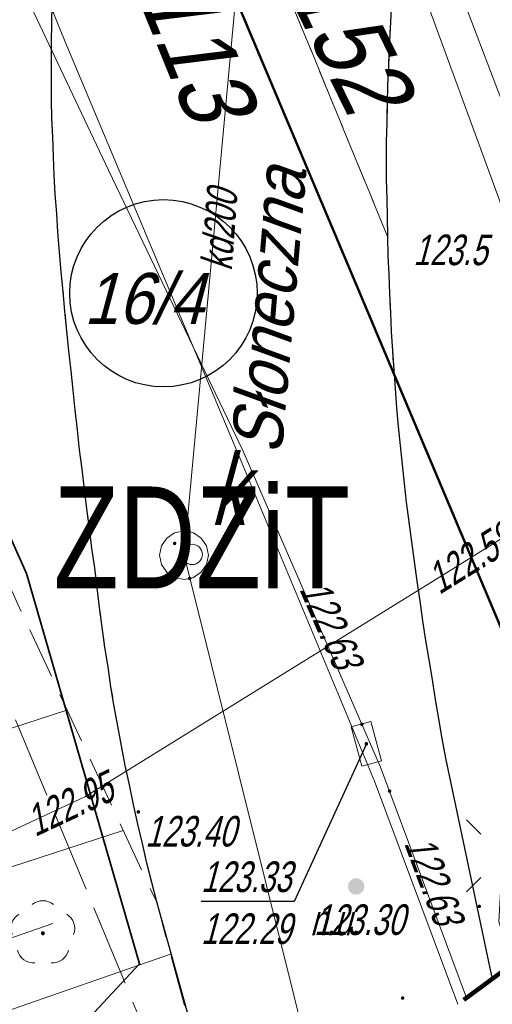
# Model space of a CAD drawing. Extents: x 7463256 to 7464485, y 5957341 to 5958260.
# Tile 61 of 256: x 7463669 to 7463680, y 5957431 to 5957455. Entities that reach past the tile are written whole.
import ezdxf
from ezdxf.enums import TextEntityAlignment as Align

# ---------------------------------------------------------------- set-up
doc = ezdxf.new("R2010")
doc.units = 0
doc.header["$MEASUREMENT"] = 0
for name, pattern in [('1.5_0.5', [2, 1.5, -0.5]), ('218-500', [1, 0.5, -0.5]), ('4', [1.8, 1.2, -0.6]), ('l219_500', [0]), ('mz1.25_0.5', [1.75, 1.25, -0.5]), ('mz2.0_0.5', [2.5, 2, -0.5])]:
    doc.linetypes.add(name, pattern=pattern)
doc.layers.get('0').update_dxf_attribs({"color": 2, "linetype": 'CONTINUOUS', "lineweight": 5})
for name, color, linetype in [('000 Inne (niezydentyfikowane)', 7, 'CONTINUOUS'), ('208-Numer lub nazwa obrębu', 7, 'CONTINUOUS'), ('218-Granica użytku', 7, 'CONTINUOUS'), ('219-Linia granicy', 7, 'CONTINUOUS'), ('994-Nazwa ulicy', 7, 'CONTINUOUS'), ('@dzialki', 6, 'CONTINUOUS'), ('drzewo liściaste (punkt)', 7, 'CONTINUOUS'), ('jezdnia (powierzchnia)', 7, 'CONTINUOUS'), ('komora podziemna - przewód kanalizacyjny (powierzchnia)', 7, 'CONTINUOUS'), ('komora podziemna - przewód kanalizacyjny (powierzchnia)-Atr17', 7, 'CONTINUOUS'), ('krawężnik (linia)', 7, 'CONTINUOUS'), ('latarnia na słupie lub maszcie (punkt)', 7, 'CONTINUOUS'), ('niezidentyfikowane urządzenie techniczne - siec kanalizacyjna (punkt)', 7, 'CONTINUOUS'), ('niezidentyfikowane urządzenie techniczne - siec kanalizacyjna (punkt)-Atr17', 7, 'CONTINUOUS'), ('Obszar opracowania', 7, 'CONTINUOUS'), ('przewód elektroenergetyczny (linia)', 7, 'CONTINUOUS'), ('przewód gazowy (linia)', 7, 'CONTINUOUS'), ('przewód kanalizacyjny (linia)', 7, 'CONTINUOUS'), ('przewód kanalizacyjny (linia)-Atr1', 7, 'CONTINUOUS'), ('przewód telekomunikacyjny (linia)', 7, 'CONTINUOUS'), ('przewód telekomunikacyjny - projektowany lub w budowie (linia) - ob. projektowany', 7, 'CONTINUOUS'), ('przewód wodociągowy (linia)', 7, 'CONTINUOUS'), ('punkt o określonej wysokości (sieć gazowa)-Atr2', 7, 'CONTINUOUS'), ('punkt o określonej wysokości (sieć kanalizacyjna)', 7, 'CONTINUOUS'), ('punkt o określonej wysokości (sieć telekomunikacyjna)', 7, 'CONTINUOUS'), ('punkt o określonej wysokości (sieć telekomunikacyjna)-Atr2', 7, 'CONTINUOUS'), ('punkt o określonej wysokości (sieć telekomunikacyjna)-Atr3', 7, 'CONTINUOUS'), ('punkt wysokościowy naturalny-Atr2', 7, 'CONTINUOUS'), ('punkt wysokościowy sztuczny', 7, 'CONTINUOUS'), ('punkt wysokościowy sztuczny-Atr2', 7, 'CONTINUOUS'), ('rura ochronna - przewód elektroenergetyczny (linia)', 7, 'CONTINUOUS'), ('skarpa nieumocniona (powierzchnia)', 7, 'CONTINUOUS'), ('studzienka prostokątna - przewód telekomunikacyjny (punkt)', 7, 'CONTINUOUS'), ('właz okrągły - siec kanalizacyjna (punkt)', 7, 'CONTINUOUS')]:
    doc.layers.add(name, color=color, linetype=linetype)
doc.layers.add('@Właściciele', color=6, linetype='CONTINUOUS', lineweight=20, plot=False)
doc.styles.get("Standard").update_dxf_attribs({"font": 'txt', "width": 0.75})

# ---------------------------------------------------------------- blocks, each defined once
blk = doc.blocks.new('OP021')
at = {"linetype": 'Continuous', "lineweight": 13}
h = blk.add_hatch(color=0, dxfattribs=at)
edge = h.paths.add_edge_path()
edge.add_arc((0, 0), 0.05, 0, 360)
at = {"color": 0, "linetype": 'Continuous', "lineweight": 13}
for centre, start, end in [((0, 0.4), 49.272, 130.728), ((-0.38, 0.124), 121.308, 202.548), ((0.38, 0.124), 337.452, 58.692), ((-0.235, -0.324), 193.221, 274.871), ((0.235, -0.324), 265.129, 346.779)]:
    blk.add_arc(centre, 0.4, start, end, dxfattribs=at)
blk = doc.blocks.new('PW02')
at = {"linetype": 'Continuous', "lineweight": 13}
h = blk.add_hatch(color=0, dxfattribs=at)
edge = h.paths.add_edge_path()
edge.add_arc((0, 0), 0.045, 0, 360)
blk = doc.blocks.new('PW01')
at = {"linetype": 'Continuous', "lineweight": 13}
h = blk.add_hatch(color=0, dxfattribs=at)
edge = h.paths.add_edge_path()
edge.add_arc((0, 0), 0.045, 0, 360)
blk = doc.blocks.new('US22')
at = {"color": 0, "linetype": 'Continuous', "lineweight": 13}
blk.add_circle((0, 0), 0.25, dxfattribs=at)
blk = doc.blocks.new('US30')
at = {"linetype": 'Continuous', "lineweight": 0}
h = blk.add_hatch(color=0, dxfattribs=at)
edge = h.paths.add_edge_path()
edge.add_arc((0, 0), 0.2, 0, 360)
blk = doc.blocks.new('US15B')
at = {"color": 0, "linetype": 'Continuous', "lineweight": 0}
blk.add_lwpolyline([(-0.5, -0.25), (0.5, -0.25), (0.5, 0.25), (-0.5, 0.25)], close=True, dxfattribs=at)
blk = doc.blocks.new('SM011')
at = {"color": 0, "linetype": 'Continuous', "lineweight": 13}
for p, q in [((-0.53, 0.531), (-0.883, 0.884)), ((0.531, 0.531), (0.884, 0.884)), ((-0.53, -0.53), (-0.883, -0.883)), ((0.531, -0.53), (0.884, -0.883))]:
    blk.add_line(p, q, dxfattribs=at)

msp = doc.modelspace()

# ---------------------------------------------------------------- linework, layer by layer
at = {"layer": '000 Inne (niezydentyfikowane)', "color": 7, "linetype": 'Continuous', "lineweight": 13}
for p, q in [((7463665.72, 5957436.34), (7463670.01, 5957437.74)), ((7463666.72, 5957433.26), (7463671.39, 5957434.78)), ((7463667.25, 5957431.66), (7463669.66, 5957432.5)), ((7463667.8, 5957430.09), (7463672.55, 5957431.75))]:
    msp.add_line(p, q, dxfattribs=at)
at = {"layer": '218-Granica użytku', "color": 3, "linetype": '218-500', "lineweight": 18, "flags": 128}
msp.add_lwpolyline([(7463673.59, 5957456.54), (7463683.18, 5957433.75)], dxfattribs=at)
at = {"layer": '219-Linia granicy', "color": 3, "linetype": 'l219_500', "lineweight": 50, "flags": 128}
msp.add_lwpolyline([(7463683.18, 5957433.75), (7463673.59, 5957456.54)], dxfattribs=at)
at = {"layer": '@dzialki', "lineweight": 30}
msp.add_circle((7463672.376, 5957447.97), 2.298, dxfattribs=at)
at = {"layer": 'jezdnia (powierzchnia)', "color": 7, "linetype": '1.5_0.5', "lineweight": 18, "flags": 128}
msp.add_lwpolyline([(7464435.78, 5957969.39), (7464432.43, 5957972.86), (7464429.42, 5957974.41), (7464426.04, 5957975.11), (7464423.57, 5957975.29), (7464415.47, 5957975.65), (7464371.24, 5957977.61), (7464365.3, 5957977.72), (7464358.84, 5957977.54), (7464346.65, 5957976.28), (7464334.12, 5957974.86), (7464314.08, 5957972.37), (7464311.27, 5957971.79), (7464308.65, 5957970.79), (7464306.54, 5957969.49), (7464304.63, 5957967.74), (7464302.38, 5957964.84), (7464301.74, 5957963.57), (7464301.19, 5957962.16), (7464300.69, 5957960.13), (7464300.42, 5957957.35), (7464300.44, 5957956.63), (7464301.34, 5957947.07), (7464297.39, 5957932.65), (7464296.35, 5957938.67), (7464295.41, 5957944.67), (7464295.17, 5957946.64), (7464294.07, 5957955.56), (7464293.61, 5957956.95), (7464292.71, 5957958.8), (7464291.04, 5957961.16), (7464288.7, 5957963.43), (7464286.48, 5957964.87), (7464282.67, 5957966.24), (7464279.68, 5957966.6), (7464275.55, 5957966.1), (7464272.53, 5957965.24), (7464268.15, 5957963.7), (7464261.6, 5957961.09), (7464256.13, 5957958.63), (7464254.19, 5957957.73), (7464203.13, 5957927.95), (7464201.44, 5957926.95), (7464180.61, 5957914.62), (7464165.37, 5957905.54), (7464161.93, 5957903.53), (7464100.25, 5957867.28), (7464064.71, 5957846.22), (7464055.2, 5957840.55), (7464053.84, 5957839.49), (7464052.69, 5957837.84), (7464051.91, 5957836.3), (7464051.31, 5957834.34), (7464051.05, 5957832.31), (7464051.31, 5957830.32), (7464051.63, 5957829.49), (7464053.32, 5957826.48), (7464047.06, 5957824.65), (7464046.37, 5957825.86), (7464044.81, 5957827.52), (7464043.6, 5957828.27), (7464042.09, 5957829.03), (7464040.11, 5957829.49), (7464038.12, 5957829.49), (7464036.05, 5957829.05), (7464034.47, 5957828.33), (7463990.77, 5957802.57), (7463984.67, 5957799.1), (7463963.97, 5957788.11), (7463953.9, 5957782.45), (7463916.77, 5957760.61), (7463915.43, 5957759.41), (7463915.19, 5957759.06), (7463914.98, 5957758.7), (7463914.81, 5957758.32), (7463914.66, 5957757.92), (7463914.55, 5957757.51), (7463914.48, 5957757.1), (7463914.44, 5957756.68), (7463914.43, 5957756.26), (7463914.83, 5957754.63), (7463915.69, 5957753.07), (7463915.97, 5957752.41), (7463916.13, 5957752.13), (7463917.59, 5957749.55), (7463915.13, 5957748.12), (7463913.12, 5957750.74), (7463911.87, 5957752.81), (7463910.63, 5957754.01), (7463910.25, 5957754.23), (7463909.85, 5957754.42), (7463909.44, 5957754.57), (7463909.02, 5957754.68), (7463908.58, 5957754.76), (7463908.15, 5957754.79), (7463907.71, 5957754.78), (7463907.27, 5957754.73), (7463905.57, 5957754.08), (7463866.26, 5957731.41), (7463858.61, 5957727.02), (7463857.72, 5957725.98), (7463855.16, 5957717.14), (7463854.76, 5957719.2), (7463853.89, 5957720.78), (7463852.79, 5957721.69), (7463851.14, 5957722.42), (7463850.42, 5957722.32), (7463846.1, 5957719.79), (7463840.56, 5957716.65), (7463836.11, 5957713.89), (7463831.61, 5957710.47), (7463828.31, 5957707.66), (7463822.22, 5957701.89), (7463817.3, 5957696.82), (7463812.7, 5957691.61), (7463812.45, 5957691.34), (7463806.98, 5957684.37), (7463803.64, 5957679.75), (7463801.45, 5957676.28), (7463793.55, 5957663.48), (7463792.86, 5957661.7), (7463792.97, 5957659.75), (7463793.77, 5957657.97), (7463795.13, 5957656.54), (7463794.29, 5957652.43), (7463792.69, 5957652.63), (7463790.95, 5957652.54), (7463789.5, 5957652.32), (7463787.98, 5957651.93), (7463786.22, 5957650.98), (7463785.18, 5957649.81), (7463783.63, 5957647.28), (7463741.4, 5957578.12), (7463740.09, 5957575.93), (7463739.68, 5957574.67), (7463739.8, 5957572.76), (7463740.25, 5957571.39), (7463740.85, 5957570.49), (7463741.87, 5957569.43), (7463743.26, 5957568.37), (7463741.42, 5957565.08), (7463740.12, 5957565.67), (7463738.77, 5957566.02), (7463737.29, 5957566.06), (7463735.98, 5957565.85), (7463734.34, 5957565.14), (7463733.02, 5957564.22), (7463732.29, 5957563.18), (7463701.08, 5957512.16), (7463700.31, 5957510.77), (7463700.32, 5957510.77), (7463696.94, 5957505.36), (7463687.39, 5957489.52), (7463687.14, 5957489.11), (7463686.89, 5957488.7), (7463686.65, 5957488.29), (7463686.42, 5957487.87), (7463686.19, 5957487.45), (7463685.97, 5957487.02), (7463685.76, 5957486.59), (7463685.55, 5957486.16), (7463685.35, 5957485.73), (7463685.15, 5957485.29), (7463684.96, 5957484.85), (7463684.77, 5957484.4), (7463684.58, 5957483.96), (7463684.39, 5957483.51), (7463684.21, 5957483.06), (7463684.03, 5957482.61), (7463683.85, 5957482.17), (7463683.67, 5957481.72), (7463683.5, 5957481.27), (7463683.32, 5957480.81), (7463683.15, 5957480.36), (7463682.98, 5957479.91), (7463682.81, 5957479.45), (7463682.65, 5957479), (7463682.49, 5957478.54), (7463682.32, 5957478.08), (7463682.17, 5957477.62), (7463682.01, 5957477.15), (7463681.86, 5957476.69), (7463681.71, 5957476.22), (7463681.56, 5957475.76), (7463681.41, 5957475.29), (7463681.27, 5957474.82), (7463681.13, 5957474.35), (7463681, 5957473.88), (7463680.87, 5957473.41), (7463680.74, 5957472.94), (7463680.61, 5957472.47), (7463680.48, 5957471.99), (7463680.36, 5957471.52), (7463680.25, 5957471.05), (7463680.13, 5957470.57), (7463680.02, 5957470.09), (7463679.91, 5957469.61), (7463679.81, 5957469.12), (7463679.71, 5957468.64), (7463679.61, 5957468.16), (7463679.52, 5957467.67), (7463679.42, 5957467.19), (7463679.33, 5957466.7), (7463679.25, 5957466.22), (7463679.16, 5957465.73), (7463679.08, 5957465.25), (7463679, 5957464.76), (7463678.93, 5957464.27), (7463678.85, 5957463.78), (7463678.78, 5957463.28), (7463678.72, 5957462.79), (7463678.65, 5957462.3), (7463678.59, 5957461.81), (7463678.53, 5957461.31), (7463678.47, 5957460.82), (7463678.42, 5957460.33), (7463678.36, 5957459.83), (7463678.31, 5957459.34), (7463678.26, 5957458.84), (7463678.22, 5957458.35), (7463678.17, 5957457.85), (7463678.13, 5957457.36), (7463678.09, 5957456.86), (7463678.05, 5957456.37), (7463678.02, 5957455.87), (7463677.99, 5957455.41), (7463677.96, 5957454.94), (7463677.93, 5957454.48), (7463677.91, 5957454.01), (7463677.89, 5957453.55), (7463677.87, 5957453.08), (7463677.86, 5957452.62), (7463677.85, 5957452.15), (7463677.84, 5957451.69), (7463677.84, 5957451.22), (7463677.84, 5957450.76), (7463677.85, 5957450.29), (7463677.86, 5957449.83), (7463677.87, 5957449.36), (7463670.59, 5957467.12), (7463670.68, 5957467.58), (7463670.78, 5957468.04), (7463670.89, 5957468.5), (7463670.99, 5957468.96), (7463671.11, 5957469.42), (7463671.22, 5957469.87), (7463671.34, 5957470.33), (7463671.46, 5957470.78), (7463671.59, 5957471.24), (7463671.72, 5957471.69), (7463671.86, 5957472.14), (7463672, 5957472.59), (7463672.14, 5957473.04), (7463673.46, 5957477.28), (7463673.58, 5957477.76), (7463673.68, 5957478.24), (7463673.77, 5957478.73), (7463673.84, 5957479.22), (7463673.89, 5957479.71), (7463673.93, 5957480.2), (7463673.95, 5957480.7), (7463673.95, 5957481.19), (7463673.93, 5957481.63), (7463673.91, 5957482.08), (7463673.86, 5957482.52), (7463673.81, 5957482.96), (7463673.74, 5957483.4), (7463673.66, 5957483.84), (7463673.57, 5957484.28), (7463673.47, 5957484.71), (7463673.35, 5957485.14), (7463673.2, 5957485.61), (7463673.02, 5957486.08), (7463672.82, 5957486.54), (7463672.6, 5957486.99), (7463672.36, 5957487.42), (7463672.1, 5957487.85), (7463671.82, 5957488.26), (7463671.52, 5957488.66), (7463671.25, 5957489.02), (7463670.95, 5957489.36), (7463670.64, 5957489.68), (7463670.3, 5957489.97), (7463669.95, 5957490.25), (7463669.57, 5957490.5), (7463669.19, 5957490.73), (7463668.78, 5957490.93), (7463668.37, 5957491.1), (7463667.96, 5957491.31), (7463667.54, 5957491.51), (7463667.12, 5957491.7), (7463666.7, 5957491.89), (7463666.27, 5957492.06), (7463665.84, 5957492.23), (7463665.41, 5957492.38), (7463664.97, 5957492.53), (7463642.84, 5957508.24), (7463669.89, 5957497.69), (7463670.31, 5957497.52), (7463670.74, 5957497.36), (7463671.18, 5957497.22), (7463671.62, 5957497.11), (7463672.07, 5957497.01), (7463672.52, 5957496.93), (7463672.97, 5957496.87), (7463673.43, 5957496.83), (7463673.89, 5957496.8), (7463674.34, 5957496.8), (7463674.8, 5957496.82), (7463675.3, 5957496.85), (7463675.79, 5957496.9), (7463676.29, 5957496.96), (7463676.78, 5957497.02), (7463677.27, 5957497.1), (7463677.76, 5957497.19), (7463678.25, 5957497.29), (7463678.74, 5957497.4), (7463679.22, 5957497.52), (7463679.7, 5957497.65), (7463680.18, 5957497.79), (7463680.66, 5957497.94), (7463681.12, 5957498.11), (7463681.59, 5957498.29), (7463682.05, 5957498.49), (7463682.49, 5957498.71), (7463682.94, 5957498.94), (7463683.37, 5957499.19), (7463683.81, 5957499.43), (7463684.24, 5957499.68), (7463684.65, 5957499.96), (7463685.06, 5957500.25), (7463685.45, 5957500.55), (7463685.83, 5957500.88), (7463686.2, 5957501.21), (7463686.55, 5957501.56), (7463686.89, 5957501.93), (7463688.47, 5957503.86), (7463689.58, 5957505.52), (7463695.05, 5957514.51), (7463697.35, 5957517.63), (7463699.52, 5957521.26), (7463701.68, 5957524.9), (7463703.98, 5957528.54), (7463706.45, 5957532.61), (7463709.76, 5957538.71), (7463712.45, 5957543.07), (7463719.87, 5957554.72), (7463722.1, 5957558.36), (7463724.25, 5957562.41), (7463732.9, 5957576.65), (7463767.27, 5957632.9), (7463796.54, 5957680.74), (7463799.31, 5957684.89), (7463802.28, 5957688.92), (7463805.13, 5957692.62), (7463808.07, 5957696.14), (7463812, 5957700.58), (7463813.05, 5957701.59), (7463815.17, 5957703.91), (7463818.63, 5957707.32), (7463821.81, 5957710.38), (7463824, 5957712.35), (7463825.06, 5957713.31), (7463827.47, 5957715.22), (7463831.55, 5957718.14), (7463834.51, 5957720.09), (7463871.58, 5957742.02), (7463872.84, 5957742.74), (7463873.73, 5957743.25), (7463884.95, 5957749.82), (7463947.94, 5957787.04), (7463958.13, 5957793.13), (7463978.66, 5957805.82), (7463992.86, 5957814.5), (7464021.02, 5957831.03), (7464036.35, 5957840.19), (7464045.52, 5957845.62), (7464072.76, 5957861.89), (7464098.08, 5957876.78), (7464143.2, 5957903.29), (7464143.83, 5957904.35), (7464144.42, 5957906.04), (7464144.87, 5957907.87), (7464144.93, 5957908.37), (7464145, 5957909.96), (7464144.74, 5957911.42), (7464152.37, 5957912.8), (7464152.74, 5957912.55), (7464154.03, 5957911.87), (7464155.59, 5957911.35), (7464156.76, 5957911.33), (7464160.57, 5957913.58), (7464192.28, 5957932.28), (7464213.7, 5957945.07), (7464214.43, 5957945.48), (7464238.65, 5957959.71), (7464249.15, 5957965.6), (7464251.26, 5957966.66), (7464253.69, 5957967.84), (7464257.35, 5957969.46), (7464261.98, 5957971.33), (7464263.31, 5957972), (7464273.13, 5957975.13), (7464277.92, 5957976.24), (7464280.42, 5957977.04), (7464282.71, 5957978.14), (7464285.69, 5957980.47), (7464287.52, 5957982.76), (7464288.9, 5957985.47), (7464289.81, 5957990.22), (7464289.57, 5957993.19), (7464288.87, 5958000.11), (7464295.35, 5958000.29), (7464295.83, 5957995.88), (7464296.53, 5957992.32), (7464297.86, 5957989.04), (7464299.36, 5957986.74), (7464301.71, 5957984.36), (7464305.3, 5957982.36), (7464307.82, 5957981.66), (7464311.17, 5957981.45), (7464364.74, 5957987.95), (7464391.32, 5957991.11), (7464398.1, 5957991.95), (7464414.27, 5957994.02), (7464414.84, 5957994.09), (7464425.44, 5957995.47), (7464427.97, 5957995.83), (7464434.5, 5957997.95), (7464434.9, 5957998.22), (7464435.3, 5957998.5), (7464435.68, 5957998.8), (7464436.05, 5957999.11), (7464436.4, 5957999.44), (7464436.74, 5957999.78), (7464437.07, 5958000.13), (7464437.39, 5958000.5), (7464437.69, 5958000.88), (7464437.97, 5958001.27), (7464438.24, 5958001.67), (7464438.49, 5958002.08), (7464438.73, 5958002.5), (7464438.95, 5958002.94), (7464439.15, 5958003.37), (7464439.33, 5958003.82), (7464439.5, 5958004.28), (7464439.65, 5958004.74), (7464439.78, 5958005.2), (7464439.89, 5958005.67), (7464439.98, 5958006.15), (7464440.05, 5958006.62), (7464440.11, 5958007.1), (7464440.14, 5958007.59), (7464440.16, 5958008.07), (7464437.87, 5957962.55), (7464436.62, 5957968.02)], close=True, dxfattribs=at)
msp.add_lwpolyline([(7463674.042, 5957426.423), (7463672.21, 5957433.03), (7463672.09, 5957433.51), (7463671.97, 5957433.98), (7463671.86, 5957434.46), (7463671.75, 5957434.94), (7463671.64, 5957435.42), (7463671.54, 5957435.9), (7463671.44, 5957436.38), (7463671.35, 5957436.86), (7463671.26, 5957437.34), (7463671.17, 5957437.83), (7463671.09, 5957438.31), (7463671.02, 5957438.8), (7463670.94, 5957439.28), (7463670.87, 5957439.77), (7463670.81, 5957440.26), (7463670.75, 5957440.74), (7463670.69, 5957441.23), (7463670.62, 5957441.71), (7463670.56, 5957442.2), (7463670.5, 5957442.68), (7463670.44, 5957443.16), (7463670.38, 5957443.65), (7463670.32, 5957444.13), (7463670.27, 5957444.62), (7463670.21, 5957445.1), (7463670.16, 5957445.59), (7463670.11, 5957446.07), (7463670.06, 5957446.56), (7463670.01, 5957447.04), (7463669.96, 5957447.53), (7463669.92, 5957448.01), (7463669.87, 5957448.5), (7463669.83, 5957448.98), (7463669.79, 5957449.47), (7463669.76, 5957449.93), (7463669.72, 5957450.4), (7463669.7, 5957450.87), (7463669.68, 5957451.33), (7463669.66, 5957451.8), (7463669.64, 5957452.26), (7463669.63, 5957452.73), (7463669.63, 5957453.19), (7463669.63, 5957453.66), (7463669.63, 5957454.13), (7463669.64, 5957454.59), (7463669.65, 5957455.06), (7463669.66, 5957455.52), (7463669.68, 5957455.99), (7463669.69, 5957456.45), (7463669.7, 5957456.92), (7463669.71, 5957457.38), (7463669.72, 5957457.84), (7463669.74, 5957458.3), (7463669.76, 5957458.77), (7463669.78, 5957459.23), (7463669.81, 5957459.69), (7463669.84, 5957460.15), (7463669.87, 5957460.62), (7463669.9, 5957461.08), (7463669.93, 5957461.54), (7463669.97, 5957462), (7463670, 5957462.47), (7463670.03, 5957462.94), (7463670.07, 5957463.4), (7463670.11, 5957463.87), (7463670.16, 5957464.34), (7463670.22, 5957464.8), (7463670.28, 5957465.27), (7463670.35, 5957465.73), (7463670.43, 5957466.2), (7463670.5, 5957466.66), (7463670.59, 5957467.12), (7463677.87, 5957449.36), (7463677.88, 5957448.89), (7463677.9, 5957448.43), (7463677.92, 5957447.96), (7463677.94, 5957447.49), (7463677.96, 5957447.03), (7463677.99, 5957446.56), (7463678.02, 5957446.09), (7463678.06, 5957445.63), (7463678.09, 5957445.16), (7463678.13, 5957444.7), (7463678.18, 5957444.23), (7463678.23, 5957443.77), (7463678.28, 5957443.3), (7463678.33, 5957442.84), (7463678.39, 5957442.36), (7463678.46, 5957441.87), (7463678.52, 5957441.39), (7463678.59, 5957440.9), (7463678.66, 5957440.42), (7463678.73, 5957439.93), (7463678.8, 5957439.45), (7463678.88, 5957438.97), (7463678.96, 5957438.49), (7463679.04, 5957438), (7463679.12, 5957437.52), (7463679.2, 5957437.04), (7463679.29, 5957436.56), (7463680.435, 5957431.139)], dxfattribs=at)
at = {"layer": 'komora podziemna - przewód kanalizacyjny (powierzchnia)', "color": 34, "linetype": 'Continuous', "lineweight": 18, "flags": 128}
msp.add_lwpolyline([(7463673.11, 5957442.09), (7463673.3, 5957441.96), (7463673.43, 5957441.77), (7463673.48, 5957441.54), (7463673.43, 5957441.31), (7463673.3, 5957441.12), (7463673.11, 5957440.99), (7463673.02, 5957440.97), (7463672.88, 5957440.94), (7463672.65, 5957440.99), (7463672.46, 5957441.12), (7463672.33, 5957441.31), (7463672.28, 5957441.54), (7463672.33, 5957441.77), (7463672.46, 5957441.96), (7463672.65, 5957442.09), (7463672.88, 5957442.14), (7463672.93, 5957442.14)], close=True, dxfattribs=at)
at = {"layer": 'krawężnik (linia)', "color": 7, "linetype": 'Continuous', "lineweight": 25, "flags": 128}
for points in [[(7463674.042, 5957426.423), (7463672.21, 5957433.03), (7463672.09, 5957433.51), (7463671.97, 5957433.98), (7463671.86, 5957434.46), (7463671.75, 5957434.94), (7463671.64, 5957435.42), (7463671.54, 5957435.9), (7463671.44, 5957436.38), (7463671.35, 5957436.86), (7463671.26, 5957437.34), (7463671.17, 5957437.83), (7463671.09, 5957438.31), (7463671.02, 5957438.8), (7463670.94, 5957439.28), (7463670.87, 5957439.77), (7463670.81, 5957440.26), (7463670.75, 5957440.74), (7463670.69, 5957441.23), (7463670.62, 5957441.71), (7463670.56, 5957442.2), (7463670.5, 5957442.68), (7463670.44, 5957443.16), (7463670.38, 5957443.65), (7463670.32, 5957444.13), (7463670.27, 5957444.62), (7463670.21, 5957445.1), (7463670.16, 5957445.59), (7463670.11, 5957446.07), (7463670.06, 5957446.56), (7463670.01, 5957447.04), (7463669.96, 5957447.53), (7463669.92, 5957448.01), (7463669.87, 5957448.5), (7463669.83, 5957448.98), (7463669.79, 5957449.47), (7463669.76, 5957449.93), (7463669.72, 5957450.4), (7463669.7, 5957450.87), (7463669.68, 5957451.33), (7463669.66, 5957451.8), (7463669.64, 5957452.26), (7463669.63, 5957452.73), (7463669.63, 5957453.19), (7463669.63, 5957453.66), (7463669.63, 5957454.13), (7463669.64, 5957454.59), (7463669.65, 5957455.06)], [(7463677.96, 5957454.94), (7463677.93, 5957454.48), (7463677.91, 5957454.01), (7463677.89, 5957453.55), (7463677.87, 5957453.08), (7463677.86, 5957452.62), (7463677.85, 5957452.15), (7463677.84, 5957451.69), (7463677.84, 5957451.22), (7463677.84, 5957450.76), (7463677.85, 5957450.29), (7463677.86, 5957449.83), (7463677.87, 5957449.36)], [(7463677.87, 5957449.36), (7463677.88, 5957448.89), (7463677.9, 5957448.43), (7463677.92, 5957447.96), (7463677.94, 5957447.49), (7463677.96, 5957447.03), (7463677.99, 5957446.56), (7463678.02, 5957446.09), (7463678.06, 5957445.63), (7463678.09, 5957445.16), (7463678.13, 5957444.7), (7463678.18, 5957444.23), (7463678.23, 5957443.77), (7463678.28, 5957443.3), (7463678.33, 5957442.84), (7463678.39, 5957442.36), (7463678.46, 5957441.87), (7463678.52, 5957441.39), (7463678.59, 5957440.9), (7463678.66, 5957440.42), (7463678.73, 5957439.93), (7463678.8, 5957439.45), (7463678.88, 5957438.97), (7463678.96, 5957438.49), (7463679.04, 5957438), (7463679.12, 5957437.52), (7463679.2, 5957437.04), (7463679.29, 5957436.56), (7463680.433, 5957431.137)]]:
    msp.add_lwpolyline(points, dxfattribs=at)
at = {"layer": 'Obszar opracowania', "color": 132, "linetype": '4', "lineweight": 200, "flags": 128}
msp.add_lwpolyline([(7463648.63, 5957598.42), (7463381.17, 5957559), (7463352.31, 5957567.45), (7463255.88, 5957568.85), (7463280.41, 5957340.9), (7463468.95, 5957378.08), (7463536.66, 5957509.53), (7463626.95, 5957460.4), (7463653.5, 5957411.27), (7463734.5, 5957471.02), (7463879.22, 5957698.07), (7464314.97, 5957939.96), (7464470.72, 5957945.23), (7464483.34, 5958244.06), (7464262.86, 5958260.06), (7464240.11, 5958013.73), (7463789.91, 5957739.13), (7463712.41, 5957593.35)], close=True, dxfattribs=at)
at = {"layer": 'przewód elektroenergetyczny (linia)', "color": 1, "linetype": 'Continuous', "lineweight": 18, "flags": 128}
for points in [[(7463651.411, 5957598.199), (7463651.48, 5957584.91), (7463651.38, 5957565.24), (7463651.36, 5957562.34), (7463652.25, 5957541.98), (7463652.03, 5957539.46), (7463651.08, 5957537.88), (7463645.2, 5957532.52), (7463638.78, 5957527.04), (7463636.21, 5957524.93), (7463638.44, 5957518.02), (7463639.3, 5957516.14), (7463641.02, 5957511.94), (7463636.62, 5957502), (7463636.79, 5957501.27), (7463637.6, 5957500.71), (7463650.99, 5957479.09), (7463658.5, 5957464.26), (7463659.74, 5957461.92), (7463669.02, 5957441.09), (7463671.79, 5957431.51), (7463668.23, 5957427.7), (7463669.759, 5957423.264)], [(7463651.47, 5957496.38), (7463650.89, 5957495.99), (7463651.45, 5957495.1), (7463658.11, 5957483.84), (7463664.68, 5957470.74), (7463665.43, 5957468.31), (7463666.07, 5957467.63), (7463669.86, 5957466.38), (7463679.08, 5957463.65), (7463679.26, 5957463.1), (7463679.08, 5957460.55), (7463679.18, 5957458.47), (7463678.89, 5957457.38), (7463682.46, 5957447.99), (7463683.66, 5957444.56), (7463683.97, 5957442.29), (7463683.88, 5957438.47), (7463683.39, 5957434.22), (7463680.69, 5957434.16), (7463680.6, 5957432.55), (7463680.921, 5957431.497)]]:
    msp.add_lwpolyline(points, dxfattribs=at)
at = {"layer": 'przewód gazowy (linia)', "color": 40, "linetype": 'Continuous', "lineweight": 18, "flags": 128}
msp.add_lwpolyline([(7463646.968, 5957423.357), (7463649.18, 5957426.18), (7463649.86, 5957426.27), (7463652.41, 5957424.19), (7463661.05, 5957429.95), (7463664, 5957431.91), (7463665.82, 5957433.13), (7463666.06, 5957433.26), (7463668.4, 5957434.65), (7463670.45, 5957435.61), (7463679.38, 5957441.15), (7463681.77, 5957442.64), (7463683.91, 5957443.28), (7463694.62, 5957446.48), (7463695.04, 5957446.48), (7463695.75, 5957446.42)], dxfattribs=at)
at = {"layer": 'przewód kanalizacyjny (linia)', "color": 34, "linetype": 'Continuous', "lineweight": 18, "flags": 128}
msp.add_lwpolyline([(7463676.242, 5957428.046), (7463672.88, 5957441.54), (7463675.43, 5957469.15), (7463680.9, 5957489.45), (7463685.86, 5957496.6), (7463680.9, 5957489.45), (7463680.42, 5957489.79), (7463676.5, 5957492.57), (7463676.02, 5957492.91), (7463669.73, 5957483.58)], dxfattribs=at)
at = {"layer": 'przewód telekomunikacyjny (linia)', "color": 30, "linetype": 'Continuous', "lineweight": 18, "flags": 128}
for points in [[(7463588.49, 5957572.47), (7463588.81, 5957572.59), (7463596.98, 5957575.73), (7463601.53, 5957565.16), (7463607.86, 5957550.85), (7463611.15, 5957546.09), (7463617.09, 5957538.06), (7463623.06, 5957529.89), (7463632.8, 5957516.77), (7463637.98, 5957509.61), (7463650.2, 5957492.62), (7463653.89, 5957487.53), (7463656.42, 5957481.89), (7463660.26, 5957473.88), (7463663.78, 5957466.44), (7463666.7, 5957460.14), (7463671.03, 5957450.99), (7463674.32, 5957444.11), (7463677.7, 5957436.34), (7463679.805, 5957430.674)], [(7463588.49, 5957572.47), (7463588.81, 5957572.59), (7463596.98, 5957575.73), (7463599.04, 5957568.28), (7463603.7, 5957557.94), (7463610.66, 5957545.16), (7463620.2, 5957532.36), (7463631.34, 5957517.82), (7463632.68, 5957516.1), (7463638.22, 5957509.03), (7463646.55, 5957498.16), (7463653.84, 5957487.85), (7463655.14, 5957485.64), (7463660.12, 5957475.89), (7463664.63, 5957467.29), (7463669.97, 5957454.14), (7463674.28, 5957443.85), (7463677.55, 5957435.99), (7463679.595, 5957430.519)]]:
    msp.add_lwpolyline(points, dxfattribs=at)
at = {"layer": 'przewód telekomunikacyjny - projektowany lub w budowie (linia) - ob. projektowany', "color": 30, "linetype": 'mz2.0_0.5', "lineweight": 18, "flags": 128}
msp.add_lwpolyline([(7463413.42, 5957517.41), (7463410.84, 5957533.74), (7463431.23, 5957536.93), (7463433.06, 5957539.05), (7463435.21, 5957539.24), (7463437, 5957537.76), (7463460.31, 5957541.32), (7463461.48, 5957543.69), (7463467.27, 5957542.29), (7463470.76, 5957542.77), (7463477.71, 5957539.31), (7463488.01, 5957541.08), (7463489.44, 5957531.37), (7463530.84, 5957537.68), (7463545.63, 5957539.63), (7463555.26, 5957540.13), (7463555.96, 5957541.75), (7463562.52, 5957541.9), (7463572.79, 5957541), (7463581.12, 5957539.74), (7463596.69, 5957535.13), (7463607.56, 5957530.27), (7463613.92, 5957525.55), (7463633.51, 5957503.42), (7463638.24, 5957496.95), (7463638.73, 5957495.47), (7463639.99, 5957494.45), (7463649.9, 5957479.61), (7463659.63, 5957459.45), (7463672.96, 5957427.37), (7463673.317, 5957425.888)], dxfattribs=at)
at = {"layer": 'przewód wodociągowy (linia)', "color": 5, "linetype": 'Continuous', "lineweight": 18, "flags": 128}
msp.add_lwpolyline([(7463605.819, 5957592.11), (7463605.94, 5957591.5), (7463608.48, 5957579.79), (7463611.59, 5957562.55), (7463620.48, 5957538.45), (7463622.31, 5957535.35), (7463626.17, 5957530.51), (7463626.87, 5957529.92), (7463629.64, 5957527.19), (7463630.86, 5957526.03), (7463641.3, 5957516.12), (7463648.51, 5957509.23), (7463653.76, 5957505.48), (7463663.56, 5957493.19), (7463673.71, 5957469.12), (7463683.87, 5957441.37), (7463685.44, 5957440.3), (7463689.36, 5957437.722)], dxfattribs=at)
at = {"layer": 'punkt o określonej wysokości (sieć telekomunikacyjna)-Atr2', "color": 7, "flags": 128}
msp.add_lwpolyline([(7463677.35, 5957436.91), (7463675.58, 5957433.04), (7463673.297, 5957433.04)], dxfattribs=at)
at = {"layer": 'rura ochronna - przewód elektroenergetyczny (linia)', "color": 1, "linetype": 'Continuous', "lineweight": 35, "flags": 128}
msp.add_lwpolyline([(7463637.6, 5957500.71), (7463650.99, 5957479.09), (7463658.5, 5957464.26), (7463659.74, 5957461.92), (7463669.02, 5957441.09), (7463671.79, 5957431.51), (7463668.23, 5957427.7)], dxfattribs=at)
at = {"layer": 'skarpa nieumocniona (powierzchnia)', "color": 7, "linetype": 'mz1.25_0.5', "lineweight": 18, "flags": 128}
msp.add_lwpolyline([(7463662.46, 5957453.99), (7463672.21, 5957433.02), (7463673.99, 5957426.38), (7463671.04, 5957424.21), (7463669.41, 5957425.51), (7463667.17, 5957431.89), (7463665.7, 5957436.4), (7463664.58, 5957438.95), (7463663.17, 5957442.93), (7463659.69, 5957451.87), (7463658.62, 5957453.71), (7463659.98, 5957454.14)], close=True, dxfattribs=at)

# ---------------------------------------------------------------- block references
at = {"layer": 'drzewo liściaste (punkt)', "color": 94, "linetype": 'Continuous', "lineweight": 13}
msp.add_blockref('OP021', (7463669.42, 5957432.26), dxfattribs=at)
at = {"layer": 'latarnia na słupie lub maszcie (punkt)', "color": 7, "linetype": 'Continuous', "lineweight": 18}
msp.add_blockref('SM011', (7463680.69, 5957434.16), dxfattribs=at)
at = {"layer": 'niezidentyfikowane urządzenie techniczne - siec kanalizacyjna (punkt)', "color": 7, "linetype": 'Continuous', "lineweight": 13}
msp.add_blockref('US30', (7463677.1, 5957433.41), dxfattribs=at)
at = {"layer": 'punkt o określonej wysokości (sieć kanalizacyjna)', "color": 34, "linetype": 'Continuous', "lineweight": 13}
for p in [(7463672.93, 5957442.13), (7463672.65, 5957441.83), (7463672.65, 5957441.83), (7463673.02, 5957440.97)]:
    msp.add_blockref('PW01', p, dxfattribs=at)
at = {"layer": 'punkt o określonej wysokości (sieć telekomunikacyjna)', "color": 30, "linetype": 'Continuous', "lineweight": 13}
for p in [(7463677.24, 5957437.39), (7463677.92, 5957435.75)]:
    msp.add_blockref('PW01', p, dxfattribs=at)
at = {"layer": 'punkt o określonej wysokości (sieć telekomunikacyjna)', "color": 30, "linetype": 'Continuous', "lineweight": 13, "rotation": 285.1}
msp.add_blockref('PW01', (7463677.35, 5957436.91), dxfattribs=at)
at = {"layer": 'punkt wysokościowy sztuczny', "color": 7, "linetype": 'Continuous', "lineweight": 13}
for p in [(7463671.76, 5957435.24), (7463680.12, 5957432.92), (7463678.24, 5957430.67)]:
    msp.add_blockref('PW02', p, dxfattribs=at)
at = {"layer": 'studzienka prostokątna - przewód telekomunikacyjny (punkt)', "color": 30, "linetype": 'Continuous', "lineweight": 18, "rotation": 285.1}
msp.add_blockref('US15B', (7463677.35, 5957436.91), dxfattribs=at)
at = {"layer": 'właz okrągły - siec kanalizacyjna (punkt)', "color": 7, "linetype": 'Continuous', "lineweight": 18}
msp.add_blockref('US22', (7463673.08, 5957441.56), dxfattribs=at)

# ---------------------------------------------------------------- texts
at = {"layer": '208-Numer lub nazwa obrębu', "color": 3, "linetype": 'Continuous', "lineweight": 18, "oblique": 15, "width": 0.9}
for s, rotation, p in [('obr.0113', -67.951, (7463671.47, 5957455.9)), ('obr.0152', -63.897, (7463675.1, 5957455.99))]:
    msp.add_text(s, height=1.75, rotation=rotation, dxfattribs=at).set_placement(p, align=Align.CENTER)
at = {"layer": '994-Nazwa ulicy', "color": 7, "linetype": 'Continuous', "lineweight": 25, "oblique": 15, "width": 0.9}
msp.add_text('Słoneczna', height=1.25, rotation=85.006, dxfattribs=at).set_placement((7463675.27, 5957443.99))
at = {"layer": '@dzialki', "linetype": 'Continuous', "lineweight": 30, "oblique": 15, "width": 0.9}
msp.add_text('16/4', height=1.25, dxfattribs=at).set_placement((7463670.427, 5957447.219))
at = {"layer": '@Właściciele', "insert": (7463669.679, 5957443.227), "char_height": 2.5, "width": 5.76377, "attachment_point": 1}
msp.add_mtext('{\\fArial|b0|i0|c238|p34;ZDZiT}', dxfattribs=at)
at = {"layer": 'komora podziemna - przewód kanalizacyjny (powierzchnia)-Atr17', "color": 34, "oblique": 15, "width": 0.722}
msp.add_text('k', height=1.75, dxfattribs=at).set_placement((7463673.52, 5957442.28))
at = {"layer": 'niezidentyfikowane urządzenie techniczne - siec kanalizacyjna (punkt)-Atr17', "color": 7, "oblique": 15, "width": 0.72}
msp.add_text('n.u.', height=0.75, dxfattribs=at).set_placement((7463675.97, 5957432.21))
at = {"layer": 'przewód kanalizacyjny (linia)-Atr1', "color": 34, "oblique": 15, "width": 0.72}
msp.add_text('kd200', height=0.75, rotation=85.84, dxfattribs=at).set_placement((7463674.05, 5957448.51))
at = {"layer": 'punkt o określonej wysokości (sieć gazowa)-Atr2', "color": 40, "oblique": 15, "width": 0.72}
for s, rotation, p in [('122.58', 31.815, (7463678.94, 5957440.88)), ('122.95', 25.093, (7463669.07, 5957434.96))]:
    msp.add_text(s, height=0.75, rotation=rotation, dxfattribs=at).set_placement(p, align=Align.MIDDLE_LEFT)
at = {"layer": 'punkt o określonej wysokości (sieć telekomunikacyjna)-Atr2', "color": 30, "oblique": 15, "width": 0.72}
for rotation, p in [(293.52, (7463675.7, 5957440.71)), (290.54, (7463678.27, 5957434.47))]:
    msp.add_text('122.63', height=0.75, rotation=rotation, dxfattribs=at).set_placement(p)
msp.add_text('123.33', height=0.75, dxfattribs=at).set_placement((7463673.297, 5957433.048), align=Align.BOTTOM_LEFT)
at = {"layer": 'punkt o określonej wysokości (sieć telekomunikacyjna)-Atr3', "color": 30, "oblique": 15, "width": 0.72}
msp.add_text('122.29', height=0.75, dxfattribs=at).set_placement((7463673.297, 5957431.772), align=Align.BOTTOM_LEFT)
at = {"layer": 'punkt wysokościowy naturalny-Atr2', "color": 7, "oblique": 15, "width": 0.72}
msp.add_text('123.5', height=0.75, dxfattribs=at).set_placement((7463678.5, 5957448.66))
at = {"layer": 'punkt wysokościowy sztuczny-Atr2', "color": 7, "oblique": 15, "width": 0.72}
for s, p in [('123.40', (7463671.93, 5957434.39)), ('123.30', (7463676.07, 5957432.22))]:
    msp.add_text(s, height=0.75, dxfattribs=at).set_placement(p)

doc.saveas('drawing.dxf')
